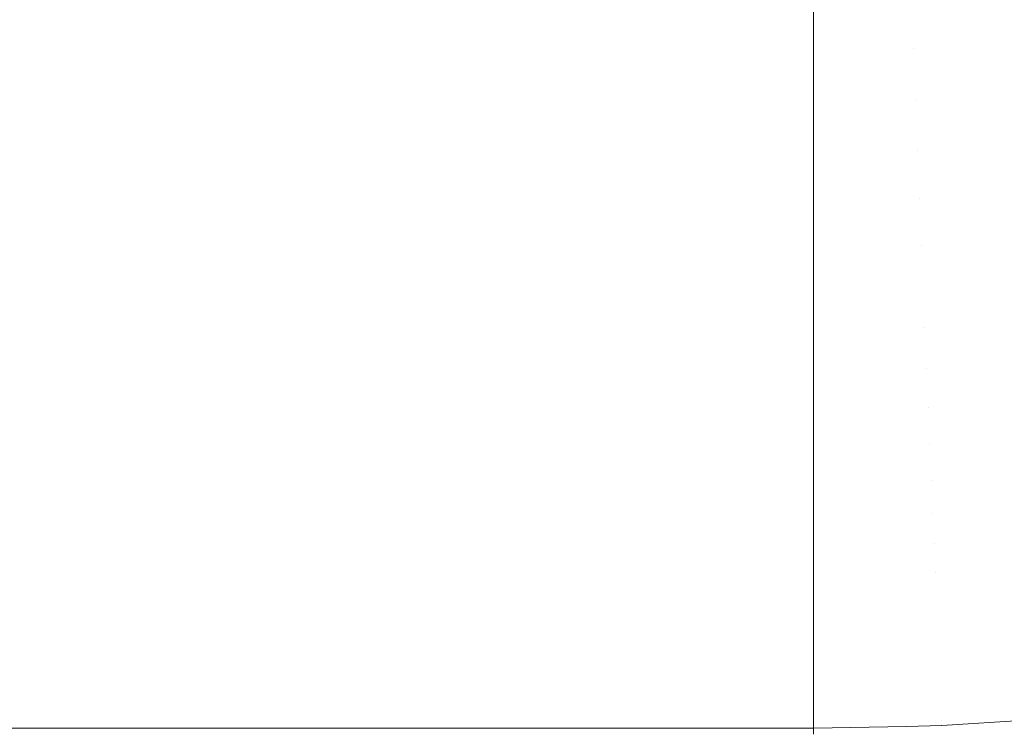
# Model space of a CAD drawing. Header units: centimetres. Extents: x -26 to 27.3, y 37.2 to 39.
# Tile 251 of 256: x 9.1877 to 9.2529, y 37.5001 to 37.547. Entities that reach past the tile are written whole.
import ezdxf

# ---------------------------------------------------------------- set-up
doc = ezdxf.new("R2010")
doc.units = ezdxf.units.CM
doc.header["$LTSCALE"] = 2.54
doc.layers.add('Lucido design-1', color=7, linetype='Continuous')

# ---------------------------------------------------------------- blocks, each defined once
blk = doc.blocks.new('Gruppo-6-1')
at = {"color": 7, "linetype": 'Continuous', "lineweight": 9}
for points in [[(-25.859734, 38.900112, -349.282667), (-25.859734, 37.300112, -349.282667), (27.240266, 37.300112, -349.282667), (27.240266, 38.900112, -349.282667)], [(-25.859734, 38.900112, -373.24943), (-25.859734, 37.300112, -373.24943), (27.240266, 37.300112, -373.24943), (27.240266, 38.900112, -373.24943)]]:
    blk.add_3dface(points, dxfattribs=at)
for points, invisible_edges in [([(9.240266, 37.546393, -349.698345), (9.240266, 37.548512, -349.697008), (9.2467, 37.548648, -349.697008), (9.24685, 37.545129, -349.699231)], 14), ([(9.2467, 37.548648, -373.663771), (9.24685, 37.545129, -373.665995), (9.240266, 37.544989, -373.665995), (9.240266, 37.54769, -373.66429)], 11), ([(9.253422, 37.545548, -349.699231), (9.24685, 37.545129, -349.699231), (9.2467, 37.548648, -349.697008), (9.253123, 37.549058, -349.697008)], 15), ([(9.253422, 37.545548, -373.665995), (9.24685, 37.545129, -373.665995), (9.2467, 37.548648, -373.663771), (9.253123, 37.549058, -373.663771)], 15), ([(9.240266, 37.548512, -349.697008), (9.240266, 37.546393, -349.698345), (-7.859734, 37.546393, -349.698345), (-7.859734, 37.548512, -349.697008)], 10), ([(-7.859734, 37.544989, -373.665995), (-7.859734, 37.54769, -373.66429), (9.240266, 37.54769, -373.66429), (9.240266, 37.544989, -373.665995)], 10), ([(-7.859734, 37.544989, -349.699231), (-7.859734, 37.546393, -349.698345), (9.240266, 37.546393, -349.698345), (9.240266, 37.544989, -349.699231)], 10), ([(9.24685, 37.545129, -349.699231), (9.240266, 37.544989, -349.699231), (9.240266, 37.546393, -349.698345)], 9), ([(9.253712, 37.542136, -349.701598), (9.246995, 37.541707, -349.701598), (9.24685, 37.545129, -349.699231), (9.253422, 37.545548, -349.699231)], 15), ([(9.253712, 37.542136, -373.668361), (9.246995, 37.541707, -373.668361), (9.24685, 37.545129, -373.665995), (9.253422, 37.545548, -373.665995)], 15), ([(9.240266, 37.544989, -349.699231), (9.240266, 37.542766, -349.700768), (-7.859734, 37.542766, -349.700768), (-7.859734, 37.544989, -349.699231)], 10), ([(9.240266, 37.544989, -373.665995), (9.240266, 37.544124, -373.666592), (-7.859734, 37.544124, -373.666592), (-7.859734, 37.544989, -373.665995)], 10), ([(9.240266, 37.542766, -349.700768), (9.240266, 37.544989, -349.699231), (9.24685, 37.545129, -349.699231), (9.246995, 37.541707, -349.701598)], 14), ([(9.24685, 37.545129, -373.665995), (9.246995, 37.541707, -373.668361), (9.240266, 37.541564, -373.668361), (9.240266, 37.544124, -373.666592)], 11), ([(9.240266, 37.544124, -373.666592), (9.240266, 37.544989, -373.665995), (9.24685, 37.545129, -373.665995)], 10), ([(-7.859734, 37.541564, -373.668361), (-7.859734, 37.544124, -373.666592), (9.240266, 37.544124, -373.666592), (9.240266, 37.541564, -373.668361)], 10), ([(-7.859734, 37.541564, -349.701598), (-7.859734, 37.542766, -349.700768), (9.240266, 37.542766, -349.700768), (9.240266, 37.541564, -349.701598)], 10), ([(9.246995, 37.541707, -349.701598), (9.240266, 37.541564, -349.701598), (9.240266, 37.542766, -349.700768)], 9), ([(9.253994, 37.538828, -349.704102), (9.247136, 37.53839, -349.704102), (9.246995, 37.541707, -349.701598), (9.253712, 37.542136, -349.701598)], 15), ([(9.253994, 37.538828, -373.670865), (9.247136, 37.53839, -373.670865), (9.246995, 37.541707, -373.668361), (9.253712, 37.542136, -373.668361)], 15), ([(9.240266, 37.541564, -349.701598), (9.240266, 37.539247, -349.703346), (-7.859734, 37.539247, -349.703346), (-7.859734, 37.541564, -349.701598)], 10), ([(9.240266, 37.541564, -373.668361), (9.240266, 37.540659, -373.669044), (-7.859734, 37.540659, -373.669044), (-7.859734, 37.541564, -373.668361)], 10), ([(9.240266, 37.539247, -349.703346), (9.240266, 37.541564, -349.701598), (9.246995, 37.541707, -349.701598), (9.247136, 37.53839, -349.704102)], 14), ([(9.246995, 37.541707, -373.668361), (9.247136, 37.53839, -373.670865), (9.240266, 37.538245, -373.670865), (9.240266, 37.540659, -373.669044)], 11), ([(9.240266, 37.540659, -373.669044), (9.240266, 37.541564, -373.668361), (9.246995, 37.541707, -373.668361)], 10), ([(-7.859734, 37.538245, -373.670865), (-7.859734, 37.540659, -373.669044), (9.240266, 37.540659, -373.669044), (9.240266, 37.538245, -373.670865)], 10), ([(-7.859734, 37.538245, -349.704102), (-7.859734, 37.539247, -349.703346), (9.240266, 37.539247, -349.703346), (9.240266, 37.538245, -349.704102)], 10), ([(9.247136, 37.53839, -349.704102), (9.240266, 37.538245, -349.704102), (9.240266, 37.539247, -349.703346)], 9), ([(9.254266, 37.535629, -349.70674), (9.247272, 37.535183, -349.70674), (9.247136, 37.53839, -349.704102), (9.253994, 37.538828, -349.704102)], 15), ([(9.254266, 37.535629, -373.673503), (9.247272, 37.535183, -373.673503), (9.247136, 37.53839, -373.670865), (9.253994, 37.538828, -373.670865)], 15), ([(9.240266, 37.538245, -349.704102), (9.240266, 37.535844, -349.706075), (-7.859734, 37.535844, -349.706075), (-7.859734, 37.538245, -349.704102)], 10), ([(9.240266, 37.538245, -373.670865), (9.240266, 37.537301, -373.67164), (-7.859734, 37.537301, -373.67164), (-7.859734, 37.538245, -373.670865)], 10), ([(9.240266, 37.535844, -349.706075), (9.240266, 37.538245, -349.704102), (9.247136, 37.53839, -349.704102), (9.247272, 37.535183, -349.70674)], 14), ([(9.247136, 37.53839, -373.670865), (9.247272, 37.535183, -373.673503), (9.240266, 37.535034, -373.673503), (9.240266, 37.537301, -373.67164)], 11), ([(9.240266, 37.537301, -373.67164), (9.240266, 37.538245, -373.670865), (9.247136, 37.53839, -373.670865)], 10), ([(-7.859734, 37.535034, -373.673503), (-7.859734, 37.537301, -373.67164), (9.240266, 37.537301, -373.67164), (9.240266, 37.535034, -373.673503)], 10), ([(-7.859734, 37.535034, -349.70674), (-7.859734, 37.535844, -349.706075), (9.240266, 37.535844, -349.706075), (9.240266, 37.535034, -349.70674)], 10), ([(9.247272, 37.535183, -349.70674), (9.240266, 37.535034, -349.70674), (9.240266, 37.535844, -349.706075)], 9), ([(9.254528, 37.532545, -349.709506), (9.247404, 37.532091, -349.709506), (9.247272, 37.535183, -349.70674), (9.254266, 37.535629, -349.70674)], 15), ([(9.254528, 37.532545, -373.676269), (9.247404, 37.532091, -373.676269), (9.247272, 37.535183, -373.673503), (9.254266, 37.535629, -373.673503)], 15), ([(9.240266, 37.535034, -349.70674), (9.240266, 37.532562, -349.708949), (-7.859734, 37.532562, -349.708949), (-7.859734, 37.535034, -349.70674)], 10), ([(9.240266, 37.535034, -373.673503), (9.240266, 37.534057, -373.674376), (-7.859734, 37.534057, -373.674376), (-7.859734, 37.535034, -373.673503)], 10), ([(9.240266, 37.532562, -349.708949), (9.240266, 37.535034, -349.70674), (9.247272, 37.535183, -349.70674), (9.247404, 37.532091, -349.709506)], 14), ([(9.247272, 37.535183, -373.673503), (9.247404, 37.532091, -373.676269), (9.240266, 37.531939, -373.676269), (9.240266, 37.534057, -373.674376)], 11), ([(9.240266, 37.534057, -373.674376), (9.240266, 37.535034, -373.673503), (9.247272, 37.535183, -373.673503)], 10), ([(-7.859734, 37.531939, -373.676269), (-7.859734, 37.534057, -373.674376), (9.240266, 37.534057, -373.674376), (9.240266, 37.531939, -373.676269)], 10), ([(-7.859734, 37.531939, -349.709506), (-7.859734, 37.532562, -349.708949), (9.240266, 37.532562, -349.708949), (9.240266, 37.531939, -349.709506)], 10), ([(9.247404, 37.532091, -349.709506), (9.240266, 37.531939, -349.709506), (9.240266, 37.532562, -349.708949)], 9), ([(9.254744, 37.530016, -349.711956), (9.247511, 37.529555, -349.711956), (9.247404, 37.532091, -349.709506), (9.254528, 37.532545, -349.709506)], 15), ([(9.254744, 37.530016, -373.678719), (9.247511, 37.529555, -373.678719), (9.247404, 37.532091, -373.676269), (9.254528, 37.532545, -373.676269)], 15), ([(9.240266, 37.531939, -349.709506), (9.240266, 37.529401, -349.711956), (-7.859734, 37.529401, -349.711956), (-7.859734, 37.531939, -349.709506)], 10), ([(9.240266, 37.531939, -373.676269), (9.240266, 37.530928, -373.677245), (-7.859734, 37.530928, -373.677245), (-7.859734, 37.531939, -373.676269)], 10), ([(9.247511, 37.529555, -349.711956), (9.240266, 37.529401, -349.711956), (9.240266, 37.531939, -349.709506), (9.247404, 37.532091, -349.709506)], 13), ([(9.247404, 37.532091, -373.676269), (9.247511, 37.529555, -373.678719), (9.240266, 37.529401, -373.678719), (9.240266, 37.530928, -373.677245)], 11), ([(9.240266, 37.530928, -373.677245), (9.240266, 37.531939, -373.676269), (9.247404, 37.532091, -373.676269)], 10), ([(-7.859734, 37.529401, -373.678719), (-7.859734, 37.530928, -373.677245), (9.240266, 37.530928, -373.677245), (9.240266, 37.529401, -373.678719)], 10), ([(9.254987, 37.527158, -349.714947), (9.247633, 37.526689, -349.714947), (9.247511, 37.529555, -349.711956), (9.254744, 37.530016, -349.711956)], 15), ([(9.254987, 37.527158, -373.68171), (9.247633, 37.526689, -373.68171), (9.247511, 37.529555, -373.678719), (9.254744, 37.530016, -373.678719)], 15), ([(-7.859734, 37.526532, -349.714947), (-7.859734, 37.529401, -349.711956), (9.240266, 37.529401, -349.711956), (9.240266, 37.526532, -349.714947)], 10), ([(9.240266, 37.529401, -373.678719), (9.240266, 37.527932, -373.680251), (-7.859734, 37.527932, -373.680251), (-7.859734, 37.529401, -373.678719)], 10), ([(9.247633, 37.526689, -349.714947), (9.240266, 37.526532, -349.714947), (9.240266, 37.529401, -349.711956), (9.247511, 37.529555, -349.711956)], 13), ([(9.240266, 37.527932, -373.680251), (9.240266, 37.529401, -373.678719), (9.247511, 37.529555, -373.678719), (9.247633, 37.526689, -373.68171)], 14), ([(-7.859734, 37.526532, -373.68171), (-7.859734, 37.527932, -373.680251), (9.240266, 37.527932, -373.680251), (9.240266, 37.526532, -373.68171)], 10), ([(9.247633, 37.526689, -373.68171), (9.240266, 37.526532, -373.68171), (9.240266, 37.527932, -373.680251)], 9), ([(9.255219, 37.524427, -349.718051), (9.24775, 37.52395, -349.718051), (9.247633, 37.526689, -349.714947), (9.254987, 37.527158, -349.714947)], 15), ([(9.255219, 37.524427, -373.684814), (9.24775, 37.52395, -373.684814), (9.247633, 37.526689, -373.68171), (9.254987, 37.527158, -373.68171)], 15), ([(9.240266, 37.526532, -349.714947), (9.240266, 37.526387, -349.71511), (-7.859734, 37.526387, -349.71511), (-7.859734, 37.526532, -349.714947)], 10), ([(9.240266, 37.526532, -373.68171), (9.240266, 37.525061, -373.683376), (-7.859734, 37.525061, -373.683376), (-7.859734, 37.526532, -373.68171)], 10), ([(-7.859734, 37.523792, -349.718051), (-7.859734, 37.526387, -349.71511), (9.240266, 37.526387, -349.71511), (9.240266, 37.523792, -349.718051)], 10), ([(9.247633, 37.526689, -349.714947), (9.24775, 37.52395, -349.718051), (9.240266, 37.523792, -349.718051), (9.240266, 37.526387, -349.71511)], 11), ([(9.240266, 37.526387, -349.71511), (9.240266, 37.526532, -349.714947), (9.247633, 37.526689, -349.714947)], 10), ([(9.240266, 37.525061, -373.683376), (9.240266, 37.526532, -373.68171), (9.247633, 37.526689, -373.68171), (9.24775, 37.52395, -373.684814)], 14), ([(-7.859734, 37.523792, -373.684814), (-7.859734, 37.525061, -373.683376), (9.240266, 37.525061, -373.683376), (9.240266, 37.523792, -373.684814)], 10), ([(9.24775, 37.52395, -373.684814), (9.240266, 37.523792, -373.684814), (9.240266, 37.525061, -373.683376)], 9), ([(9.240266, 37.523792, -349.718051), (9.240266, 37.523514, -349.718393), (-7.859734, 37.523514, -349.718393), (-7.859734, 37.523792, -349.718051)], 10), ([(9.240266, 37.523792, -373.684814), (9.240266, 37.522325, -373.686621), (-7.859734, 37.522325, -373.686621), (-7.859734, 37.523792, -373.684814)], 10), ([(9.24775, 37.52395, -349.718051), (9.24786, 37.521345, -349.721263), (9.240266, 37.521184, -349.721263), (9.240266, 37.523514, -349.718393)], 11), ([(9.240266, 37.523514, -349.718393), (9.240266, 37.523792, -349.718051), (9.24775, 37.52395, -349.718051)], 10), ([(9.240266, 37.522325, -373.686621), (9.240266, 37.523792, -373.684814), (9.24775, 37.52395, -373.684814), (9.24786, 37.521345, -373.688027)], 14), ([(9.25544, 37.521828, -349.721263), (9.24786, 37.521345, -349.721263), (9.24775, 37.52395, -349.718051), (9.255219, 37.524427, -349.718051)], 15), ([(9.25544, 37.521828, -373.688027), (9.24786, 37.521345, -373.688027), (9.24775, 37.52395, -373.684814), (9.255219, 37.524427, -373.684814)], 15), ([(-7.859734, 37.521184, -349.721263), (-7.859734, 37.523514, -349.718393), (9.240266, 37.523514, -349.718393), (9.240266, 37.521184, -349.721263)], 10), ([(-7.859734, 37.521184, -373.688027), (-7.859734, 37.522325, -373.686621), (9.240266, 37.522325, -373.686621), (9.240266, 37.521184, -373.688027)], 10), ([(9.24786, 37.521345, -373.688027), (9.240266, 37.521184, -373.688027), (9.240266, 37.522325, -373.686621)], 9), ([(9.25565, 37.519367, -349.724578), (9.247965, 37.518877, -349.724578), (9.24786, 37.521345, -349.721263), (9.25544, 37.521828, -349.721263)], 15), ([(9.25565, 37.519367, -373.691341), (9.247965, 37.518877, -373.691341), (9.24786, 37.521345, -373.688027), (9.25544, 37.521828, -373.688027)], 15), ([(9.240266, 37.521184, -349.721263), (9.240266, 37.520786, -349.721797), (-7.859734, 37.520786, -349.721797), (-7.859734, 37.521184, -349.721263)], 10), ([(9.240266, 37.521184, -373.688027), (9.240266, 37.519729, -373.689979), (-7.859734, 37.519729, -373.689979), (-7.859734, 37.521184, -373.688027)], 10), ([(9.24786, 37.521345, -349.721263), (9.247965, 37.518877, -349.724578), (9.240266, 37.518713, -349.724578), (9.240266, 37.520786, -349.721797)], 11), ([(9.240266, 37.520786, -349.721797), (9.240266, 37.521184, -349.721263), (9.24786, 37.521345, -349.721263)], 10), ([(9.240266, 37.519729, -373.689979), (9.240266, 37.521184, -373.688027), (9.24786, 37.521345, -373.688027), (9.247965, 37.518877, -373.691341)], 14), ([(-7.859734, 37.518713, -349.724578), (-7.859734, 37.520786, -349.721797), (9.240266, 37.520786, -349.721797), (9.240266, 37.518713, -349.724578)], 10), ([(-7.859734, 37.518713, -373.691341), (-7.859734, 37.519729, -373.689979), (9.240266, 37.519729, -373.689979), (9.240266, 37.518713, -373.691341)], 10), ([(9.247965, 37.518877, -373.691341), (9.240266, 37.518713, -373.691341), (9.240266, 37.519729, -373.689979)], 9), ([(9.255848, 37.517046, -349.727989), (9.248064, 37.51655, -349.727989), (9.247965, 37.518877, -349.724578), (9.25565, 37.519367, -349.724578)], 15), ([(9.255848, 37.517046, -373.694752), (9.248064, 37.51655, -373.694752), (9.247965, 37.518877, -373.691341), (9.25565, 37.519367, -373.691341)], 15), ([(9.240266, 37.518713, -349.724578), (9.240266, 37.518209, -349.725317), (-7.859734, 37.518209, -349.725317), (-7.859734, 37.518713, -349.724578)], 10), ([(9.240266, 37.518713, -373.691341), (9.240266, 37.517278, -373.693444), (-7.859734, 37.517278, -373.693444), (-7.859734, 37.518713, -373.691341)], 10), ([(9.247965, 37.518877, -349.724578), (9.248064, 37.51655, -349.727989), (9.240266, 37.516384, -349.727989), (9.240266, 37.518209, -349.725317)], 11), ([(9.240266, 37.518209, -349.725317), (9.240266, 37.518713, -349.724578), (9.247965, 37.518877, -349.724578)], 10), ([(9.240266, 37.517278, -373.693444), (9.240266, 37.518713, -373.691341), (9.247965, 37.518877, -373.691341), (9.248064, 37.51655, -373.694752)], 14), ([(-7.859734, 37.516384, -349.727989), (-7.859734, 37.518209, -349.725317), (9.240266, 37.518209, -349.725317), (9.240266, 37.516384, -349.727989)], 10), ([(-7.859734, 37.516384, -373.694752), (-7.859734, 37.517278, -373.693444), (9.240266, 37.517278, -373.693444), (9.240266, 37.516384, -373.694752)], 10), ([(9.248064, 37.51655, -373.694752), (9.240266, 37.516384, -373.694752), (9.240266, 37.517278, -373.693444)], 9), ([(9.256033, 37.514869, -349.731491), (9.248157, 37.514367, -349.731491), (9.248064, 37.51655, -349.727989), (9.255848, 37.517046, -349.727989)], 15), ([(9.256033, 37.514869, -373.698254), (9.248157, 37.514367, -373.698254), (9.248064, 37.51655, -373.694752), (9.255848, 37.517046, -373.694752)], 15), ([(9.240266, 37.516384, -349.727989), (9.240266, 37.515787, -349.728946), (-7.859734, 37.515787, -349.728946), (-7.859734, 37.516384, -349.727989)], 10), ([(9.240266, 37.516384, -373.694752), (9.240266, 37.514976, -373.697009), (-7.859734, 37.514976, -373.697009), (-7.859734, 37.516384, -373.694752)], 10), ([(9.248064, 37.51655, -349.727989), (9.248157, 37.514367, -349.731491), (9.240266, 37.514199, -349.731491), (9.240266, 37.515787, -349.728946)], 11), ([(9.240266, 37.515787, -349.728946), (9.240266, 37.516384, -349.727989), (9.248064, 37.51655, -349.727989)], 10), ([(9.240266, 37.514976, -373.697009), (9.240266, 37.516384, -373.694752), (9.248064, 37.51655, -373.694752), (9.248157, 37.514367, -373.698254)], 14), ([(-7.859734, 37.514199, -349.731491), (-7.859734, 37.515787, -349.728946), (9.240266, 37.515787, -349.728946), (9.240266, 37.514199, -349.731491)], 10), ([(-7.859734, 37.514199, -373.698254), (-7.859734, 37.514976, -373.697009), (9.240266, 37.514976, -373.697009), (9.240266, 37.514199, -373.698254)], 10), ([(9.248157, 37.514367, -373.698254), (9.240266, 37.514199, -373.698254), (9.240266, 37.514976, -373.697009)], 9), ([(9.256206, 37.51284, -349.735076), (9.248243, 37.512332, -349.735076), (9.248157, 37.514367, -349.731491), (9.256033, 37.514869, -349.731491)], 15), ([(9.256206, 37.51284, -373.701839), (9.248243, 37.512332, -373.701839), (9.248157, 37.514367, -373.698254), (9.256033, 37.514869, -373.698254)], 15), ([(9.240266, 37.514199, -349.731491), (9.240266, 37.513526, -349.732676), (-7.859734, 37.513526, -349.732676), (-7.859734, 37.514199, -349.731491)], 10), ([(9.240266, 37.514199, -373.698254), (9.240266, 37.512827, -373.700669), (-7.859734, 37.512827, -373.700669), (-7.859734, 37.514199, -373.698254)], 10), ([(9.248157, 37.514367, -349.731491), (9.248243, 37.512332, -349.735076), (9.240266, 37.512163, -349.735076), (9.240266, 37.513526, -349.732676)], 11), ([(9.240266, 37.513526, -349.732676), (9.240266, 37.514199, -349.731491), (9.248157, 37.514367, -349.731491)], 10), ([(9.240266, 37.512827, -373.700669), (9.240266, 37.514199, -373.698254), (9.248157, 37.514367, -373.698254), (9.248243, 37.512332, -373.701839)], 14), ([(-7.859734, 37.512163, -349.735076), (-7.859734, 37.513526, -349.732676), (9.240266, 37.513526, -349.732676), (9.240266, 37.512163, -349.735076)], 10), ([(-7.859734, 37.512163, -373.701839), (-7.859734, 37.512827, -373.700669), (9.240266, 37.512827, -373.700669), (9.240266, 37.512163, -373.701839)], 10), ([(9.248243, 37.512332, -373.701839), (9.240266, 37.512163, -373.701839), (9.240266, 37.512827, -373.700669)], 9), ([(9.256365, 37.510961, -349.738739), (9.248323, 37.510448, -349.738739), (9.248243, 37.512332, -349.735076), (9.256206, 37.51284, -349.735076)], 15), ([(9.256365, 37.510961, -373.705502), (9.248323, 37.510448, -373.705502), (9.248243, 37.512332, -373.701839), (9.256206, 37.51284, -373.701839)], 15), ([(9.240266, 37.512163, -349.735076), (9.240266, 37.511429, -349.736501), (-7.859734, 37.511429, -349.736501), (-7.859734, 37.512163, -349.735076)], 10), ([(9.240266, 37.512163, -373.701839), (9.240266, 37.510835, -373.704417), (-7.859734, 37.510835, -373.704417), (-7.859734, 37.512163, -373.701839)], 10), ([(9.248243, 37.512332, -349.735076), (9.248323, 37.510448, -349.738739), (9.240266, 37.510277, -349.738739), (9.240266, 37.511429, -349.736501)], 11), ([(9.240266, 37.511429, -349.736501), (9.240266, 37.512163, -349.735076), (9.248243, 37.512332, -349.735076)], 10), ([(9.240266, 37.510835, -373.704417), (9.240266, 37.512163, -373.701839), (9.248243, 37.512332, -373.701839), (9.248323, 37.510448, -373.705502)], 14), ([(-7.859734, 37.510277, -349.738739), (-7.859734, 37.511429, -349.736501), (9.240266, 37.511429, -349.736501), (9.240266, 37.510277, -349.738739)], 10), ([(-7.859734, 37.510277, -373.705502), (-7.859734, 37.510835, -373.704417), (9.240266, 37.510835, -373.704417), (9.240266, 37.510277, -373.705502)], 10), ([(9.248323, 37.510448, -373.705502), (9.240266, 37.510277, -373.705502), (9.240266, 37.510835, -373.704417)], 9), ([(9.256512, 37.509235, -349.742473), (9.248397, 37.508718, -349.742473), (9.248323, 37.510448, -349.738739), (9.256365, 37.510961, -349.738739)], 15), ([(9.256512, 37.509235, -373.709236), (9.248397, 37.508718, -373.709236), (9.248323, 37.510448, -373.705502), (9.256365, 37.510961, -373.705502)], 15), ([(9.240266, 37.510277, -349.738739), (9.240266, 37.5095, -349.740414), (-7.859734, 37.5095, -349.740414), (-7.859734, 37.510277, -349.738739)], 10), ([(9.240266, 37.510277, -373.705502), (9.240266, 37.509004, -373.708247), (-7.859734, 37.509004, -373.708247), (-7.859734, 37.510277, -373.705502)], 10), ([(9.248323, 37.510448, -349.738739), (9.248397, 37.508718, -349.742473), (9.240266, 37.508545, -349.742473), (9.240266, 37.5095, -349.740414)], 11), ([(9.240266, 37.5095, -349.740414), (9.240266, 37.510277, -349.738739), (9.248323, 37.510448, -349.738739)], 10), ([(9.240266, 37.509004, -373.708247), (9.240266, 37.510277, -373.705502), (9.248323, 37.510448, -373.705502), (9.248397, 37.508718, -373.709236)], 14), ([(-7.859734, 37.508545, -349.742473), (-7.859734, 37.5095, -349.740414), (9.240266, 37.5095, -349.740414), (9.240266, 37.508545, -349.742473)], 10), ([(-7.859734, 37.508545, -373.709236), (-7.859734, 37.509004, -373.708247), (9.240266, 37.509004, -373.708247), (9.240266, 37.508545, -373.709236)], 10), ([(9.248397, 37.508718, -373.709236), (9.240266, 37.508545, -373.709236), (9.240266, 37.509004, -373.708247)], 9), ([(9.256646, 37.507666, -349.746272), (9.248463, 37.507144, -349.746272), (9.248397, 37.508718, -349.742473), (9.256512, 37.509235, -349.742473)], 15), ([(9.256646, 37.507666, -373.713035), (9.248463, 37.507144, -373.713035), (9.248397, 37.508718, -373.709236), (9.256512, 37.509235, -373.709236)], 15), ([(9.240266, 37.508545, -349.742473), (9.240266, 37.507744, -349.744406), (-7.859734, 37.507744, -349.744406), (-7.859734, 37.508545, -349.742473)], 10), ([(9.240266, 37.508545, -373.709236), (9.240266, 37.507337, -373.71215), (-7.859734, 37.507337, -373.71215), (-7.859734, 37.508545, -373.709236)], 10), ([(9.240266, 37.507744, -349.744406), (9.240266, 37.508545, -349.742473), (9.248397, 37.508718, -349.742473), (9.248463, 37.507144, -349.746272)], 14), ([(9.240266, 37.507337, -373.71215), (9.240266, 37.508545, -373.709236), (9.248397, 37.508718, -373.709236), (9.248463, 37.507144, -373.713035)], 14), ([(-7.859734, 37.50697, -349.746272), (-7.859734, 37.507744, -349.744406), (9.240266, 37.507744, -349.744406), (9.240266, 37.50697, -349.746272)], 10), ([(9.248463, 37.507144, -349.746272), (9.240266, 37.50697, -349.746272), (9.240266, 37.507744, -349.744406)], 9), ([(9.256766, 37.506254, -349.75013), (9.248524, 37.505729, -349.75013), (9.248463, 37.507144, -349.746272), (9.256646, 37.507666, -349.746272)], 15), ([(9.256766, 37.506254, -373.716893), (9.248524, 37.505729, -373.716893), (9.248463, 37.507144, -373.713035), (9.256646, 37.507666, -373.713035)], 15), ([(-7.859734, 37.50697, -373.713035), (-7.859734, 37.507337, -373.71215), (9.240266, 37.507337, -373.71215), (9.240266, 37.50697, -373.713035)], 10), ([(9.240266, 37.50697, -349.746272), (9.240266, 37.506162, -349.748472), (-7.859734, 37.506162, -349.748472), (-7.859734, 37.50697, -349.746272)], 10), ([(9.240266, 37.50697, -373.713035), (9.240266, 37.505837, -373.71612), (-7.859734, 37.505837, -373.71612), (-7.859734, 37.50697, -373.713035)], 10), ([(9.248463, 37.507144, -373.713035), (9.240266, 37.50697, -373.713035), (9.240266, 37.507337, -373.71215)], 9), ([(9.240266, 37.506162, -349.748472), (9.240266, 37.50697, -349.746272), (9.248463, 37.507144, -349.746272), (9.248524, 37.505729, -349.75013)], 14), ([(9.240266, 37.505837, -373.71612), (9.240266, 37.50697, -373.713035), (9.248463, 37.507144, -373.713035), (9.248524, 37.505729, -373.716893)], 14), ([(9.256873, 37.505003, -349.754038), (9.248577, 37.504474, -349.754038), (9.248524, 37.505729, -349.75013), (9.256766, 37.506254, -349.75013)], 15), ([(9.256873, 37.505003, -373.720802), (9.248577, 37.504474, -373.720802), (9.248524, 37.505729, -373.716893), (9.256766, 37.506254, -373.716893)], 15), ([(-7.859734, 37.505553, -349.75013), (-7.859734, 37.506162, -349.748472), (9.240266, 37.506162, -349.748472), (9.240266, 37.505553, -349.75013)], 10), ([(-7.859734, 37.505553, -373.716893), (-7.859734, 37.505837, -373.71612), (9.240266, 37.505837, -373.71612), (9.240266, 37.505553, -373.716893)], 10), ([(9.240266, 37.505553, -349.75013), (9.240266, 37.504759, -349.752602), (-7.859734, 37.504759, -349.752602), (-7.859734, 37.505553, -349.75013)], 10), ([(9.240266, 37.505553, -373.716893), (9.240266, 37.504506, -373.720151), (-7.859734, 37.504506, -373.720151), (-7.859734, 37.505553, -373.716893)], 10), ([(9.248524, 37.505729, -349.75013), (9.240266, 37.505553, -349.75013), (9.240266, 37.506162, -349.748472)], 9), ([(9.248524, 37.505729, -373.716893), (9.240266, 37.505553, -373.716893), (9.240266, 37.505837, -373.71612)], 9), ([(9.240266, 37.504759, -349.752602), (9.240266, 37.505553, -349.75013), (9.248524, 37.505729, -349.75013), (9.248577, 37.504474, -349.754038)], 14), ([(9.240266, 37.504506, -373.720151), (9.240266, 37.505553, -373.716893), (9.248524, 37.505729, -373.716893), (9.248577, 37.504474, -373.720802)], 14), ([(9.256965, 37.503913, -349.757992), (9.248623, 37.503381, -349.757992), (9.248577, 37.504474, -349.754038), (9.256873, 37.505003, -349.754038)], 15), ([(9.256965, 37.503913, -373.724755), (9.248623, 37.503381, -373.724755), (9.248577, 37.504474, -373.720802), (9.256873, 37.505003, -373.720802)], 15), ([(-7.859734, 37.504297, -349.754038), (-7.859734, 37.504759, -349.752602), (9.240266, 37.504759, -349.752602), (9.240266, 37.504297, -349.754038)], 10), ([(-7.859734, 37.504297, -373.720802), (-7.859734, 37.504506, -373.720151), (9.240266, 37.504506, -373.720151), (9.240266, 37.504297, -373.720802)], 10), ([(9.240266, 37.504297, -349.754038), (9.240266, 37.503537, -349.75679), (-7.859734, 37.503537, -349.75679), (-7.859734, 37.504297, -349.754038)], 10), ([(9.240266, 37.504297, -373.720802), (9.240266, 37.503348, -373.724234), (-7.859734, 37.503348, -373.724234), (-7.859734, 37.504297, -373.720802)], 10), ([(9.248577, 37.504474, -349.754038), (9.240266, 37.504297, -349.754038), (9.240266, 37.504759, -349.752602)], 9), ([(9.248577, 37.504474, -373.720802), (9.240266, 37.504297, -373.720802), (9.240266, 37.504506, -373.720151)], 9), ([(9.240266, 37.503537, -349.75679), (9.240266, 37.504297, -349.754038), (9.248577, 37.504474, -349.754038), (9.248623, 37.503381, -349.757992)], 14), ([(9.240266, 37.503348, -373.724234), (9.240266, 37.504297, -373.720802), (9.248577, 37.504474, -373.720802), (9.248623, 37.503381, -373.724755)], 14), ([(9.257044, 37.502987, -349.761983), (9.248663, 37.502453, -349.761983), (9.248623, 37.503381, -349.757992), (9.256965, 37.503913, -349.757992)], 15), ([(9.257044, 37.502987, -373.728746), (9.248663, 37.502453, -373.728746), (9.248623, 37.503381, -373.724755), (9.256965, 37.503913, -373.724755)], 15), ([(-7.859734, 37.503204, -349.757992), (-7.859734, 37.503537, -349.75679), (9.240266, 37.503537, -349.75679), (9.240266, 37.503204, -349.757992)], 10), ([(-7.859734, 37.503204, -373.724755), (-7.859734, 37.503348, -373.724234), (9.240266, 37.503348, -373.724234), (9.240266, 37.503204, -373.724755)], 10), ([(9.240266, 37.503204, -349.757992), (9.240266, 37.502497, -349.761026), (-7.859734, 37.502497, -349.761026), (-7.859734, 37.503204, -349.757992)], 10), ([(9.240266, 37.503204, -373.724755), (9.240266, 37.502364, -373.728363), (-7.859734, 37.502364, -373.728363), (-7.859734, 37.503204, -373.724755)], 10), ([(9.248623, 37.503381, -349.757992), (9.240266, 37.503204, -349.757992), (9.240266, 37.503537, -349.75679)], 9), ([(9.240266, 37.502497, -349.761026), (9.240266, 37.503204, -349.757992), (9.248623, 37.503381, -349.757992), (9.248663, 37.502453, -349.761983)], 14), ([(9.248623, 37.503381, -373.724755), (9.240266, 37.503204, -373.724755), (9.240266, 37.503348, -373.724234)], 9), ([(9.240266, 37.502364, -373.728363), (9.240266, 37.503204, -373.724755), (9.248623, 37.503381, -373.724755), (9.248663, 37.502453, -373.728746)], 14), ([(9.257109, 37.502225, -349.766006), (9.248695, 37.501689, -349.766006), (9.248663, 37.502453, -349.761983), (9.257044, 37.502987, -349.761983)], 15), ([(9.257109, 37.502225, -373.732769), (9.248695, 37.501689, -373.732769), (9.248663, 37.502453, -373.728746), (9.257044, 37.502987, -373.728746)], 15), ([(-7.859734, 37.502274, -349.761983), (-7.859734, 37.502497, -349.761026), (9.240266, 37.502497, -349.761026), (9.240266, 37.502274, -349.761983)], 10), ([(-7.859734, 37.502274, -373.728746), (-7.859734, 37.502364, -373.728363), (9.240266, 37.502364, -373.728363), (9.240266, 37.502274, -373.728746)], 10), ([(9.240266, 37.502274, -349.761983), (9.240266, 37.501643, -349.765304), (-7.859734, 37.501643, -349.765304), (-7.859734, 37.502274, -349.761983)], 10), ([(9.240266, 37.502274, -373.728746), (9.240266, 37.501555, -373.732531), (-7.859734, 37.501555, -373.732531), (-7.859734, 37.502274, -373.728746)], 10), ([(9.248663, 37.502453, -349.761983), (9.240266, 37.502274, -349.761983), (9.240266, 37.502497, -349.761026)], 9), ([(9.240266, 37.501643, -349.765304), (9.240266, 37.502274, -349.761983), (9.248663, 37.502453, -349.761983), (9.248695, 37.501689, -349.766006)], 14), ([(9.248663, 37.502453, -373.728746), (9.240266, 37.502274, -373.728746), (9.240266, 37.502364, -373.728363)], 9), ([(9.240266, 37.501555, -373.732531), (9.240266, 37.502274, -373.728746), (9.248663, 37.502453, -373.728746), (9.248695, 37.501689, -373.732769)], 14), ([(-7.859734, 37.50151, -349.766006), (-7.859734, 37.501643, -349.765304), (9.240266, 37.501643, -349.765304), (9.240266, 37.50151, -349.766006)], 10), ([(9.248695, 37.501689, -349.766006), (9.240266, 37.50151, -349.766006), (9.240266, 37.501643, -349.765304)], 9), ([(9.240266, 37.500976, -349.769615), (9.240266, 37.50151, -349.766006), (9.248695, 37.501689, -349.766006), (9.248721, 37.50109, -349.770053)], 14), ([(9.248695, 37.501689, -373.732769), (9.240266, 37.50151, -373.732769), (9.240266, 37.501555, -373.732531)], 9), ([(9.240266, 37.500924, -373.736728), (9.240266, 37.50151, -373.732769), (9.248695, 37.501689, -373.732769), (9.248721, 37.50109, -373.736816)], 14), ([(9.25716, 37.501628, -349.770053), (9.248721, 37.50109, -349.770053), (9.248695, 37.501689, -349.766006), (9.257109, 37.502225, -349.766006)], 15), ([(9.25716, 37.501628, -373.736816), (9.248721, 37.50109, -373.736816), (9.248695, 37.501689, -373.732769), (9.257109, 37.502225, -373.732769)], 15), ([(9.257196, 37.501197, -349.774117), (9.248739, 37.500658, -349.774117), (9.248721, 37.50109, -349.770053), (9.25716, 37.501628, -349.770053)], 15), ([(9.257196, 37.501197, -373.74088), (9.248739, 37.500658, -373.74088), (9.248721, 37.50109, -373.736816), (9.25716, 37.501628, -373.736816)], 15), ([(-7.859734, 37.50151, -373.732769), (-7.859734, 37.501555, -373.732531), (9.240266, 37.501555, -373.732531), (9.240266, 37.50151, -373.732769)], 10), ([(9.240266, 37.50151, -349.766006), (9.240266, 37.500976, -349.769615), (-7.859734, 37.500976, -349.769615), (-7.859734, 37.50151, -349.766006)], 10), ([(9.240266, 37.50151, -373.732769), (9.240266, 37.500924, -373.736728), (-7.859734, 37.500924, -373.736728), (-7.859734, 37.50151, -373.732769)], 10), ([(-7.859734, 37.500911, -349.770053), (-7.859734, 37.500976, -349.769615), (9.240266, 37.500976, -349.769615), (9.240266, 37.500911, -349.770053)], 10), ([(9.248721, 37.50109, -349.770053), (9.240266, 37.500911, -349.770053), (9.240266, 37.500976, -349.769615)], 9), ([(9.240266, 37.500496, -349.773951), (9.240266, 37.500911, -349.770053), (9.248721, 37.50109, -349.770053), (9.248739, 37.500658, -349.774117)], 14), ([(9.248721, 37.50109, -373.736816), (9.240266, 37.500911, -373.736816), (9.240266, 37.500924, -373.736728)], 9), ([(9.248739, 37.500658, -373.74088), (9.240266, 37.500478, -373.74088), (9.240266, 37.500911, -373.736816), (9.248721, 37.50109, -373.736816)], 13), ([(9.257219, 37.500932, -349.778192), (9.24875, 37.500392, -349.778192), (9.248739, 37.500658, -349.774117), (9.257196, 37.501197, -349.774117)], 15), ([(9.257219, 37.500932, -373.744955), (9.24875, 37.500392, -373.744955), (9.248739, 37.500658, -373.74088), (9.257196, 37.501197, -373.74088)], 15), ([(-7.859734, 37.500911, -373.736816), (-7.859734, 37.500924, -373.736728), (9.240266, 37.500924, -373.736728), (9.240266, 37.500911, -373.736816)], 10), ([(9.240266, 37.500911, -349.770053), (9.240266, 37.500496, -349.773951), (-7.859734, 37.500496, -349.773951), (-7.859734, 37.500911, -349.770053)], 10), ([(-7.859734, 37.500478, -373.74088), (-7.859734, 37.500911, -373.736816), (9.240266, 37.500911, -373.736816), (9.240266, 37.500478, -373.74088)], 10), ([(-7.859734, 37.500478, -349.774117), (-7.859734, 37.500496, -349.773951), (9.240266, 37.500496, -349.773951), (9.240266, 37.500478, -349.774117)], 10), ([(-7.859734, 37.500212, -349.778192), (-7.859734, 37.500478, -349.774117), (9.240266, 37.500478, -349.774117), (9.240266, 37.500212, -349.778192)], 10), ([(-7.859734, 37.500212, -373.744955), (-7.859734, 37.500474, -373.740949), (9.240266, 37.500474, -373.740949), (9.240266, 37.500212, -373.744955)], 10), ([(9.248739, 37.500658, -349.774117), (9.240266, 37.500478, -349.774117), (9.240266, 37.500496, -349.773951)], 9), ([(9.24875, 37.500392, -349.778192), (9.240266, 37.500212, -349.778192), (9.240266, 37.500478, -349.774117), (9.248739, 37.500658, -349.774117)], 13), ([(9.248739, 37.500658, -373.74088), (9.24875, 37.500392, -373.744955), (9.240266, 37.500212, -373.744955), (9.240266, 37.500474, -373.740949)], 11), ([(9.240266, 37.500474, -373.740949), (9.240266, 37.500478, -373.74088), (9.248739, 37.500658, -373.74088)], 10), ([(9.24875, 37.500392, -349.778192), (9.248754, 37.500294, -349.782122), (9.240266, 37.500113, -349.782122), (9.240266, 37.500209, -349.778305)], 11), ([(9.240266, 37.500209, -349.778305), (9.240266, 37.500212, -349.778192), (9.24875, 37.500392, -349.778192)], 10), ([(9.24875, 37.500392, -373.744955), (9.248754, 37.500294, -373.748885), (9.240266, 37.500113, -373.748885), (9.240266, 37.500206, -373.745186)], 11), ([(9.240266, 37.500206, -373.745186), (9.240266, 37.500212, -373.744955), (9.24875, 37.500392, -373.744955)], 10), ([(9.257227, 37.500834, -349.782122), (9.248754, 37.500294, -349.782122), (9.24875, 37.500392, -349.778192), (9.257219, 37.500932, -349.778192)], 15), ([(9.257227, 37.500834, -373.748885), (9.248754, 37.500294, -373.748885), (9.24875, 37.500392, -373.744955), (9.257219, 37.500932, -373.744955)], 15), ([(9.254705, 37.500672, -349.782667), (9.248755, 37.500292, -349.782667), (9.248754, 37.500294, -349.782122), (9.257227, 37.500834, -349.782122)], 14), ([(9.254705, 37.500672, -373.74943), (9.248755, 37.500292, -373.74943), (9.248754, 37.500294, -373.748885), (9.257227, 37.500834, -373.748885)], 14), ([(9.257229, 37.500813, -349.984639), (9.248755, 37.500273, -349.984639), (9.248755, 37.500292, -349.982667), (9.254705, 37.500672, -349.982667)], 11), ([(9.257243, 37.500655, -349.988627), (9.248762, 37.500115, -349.988627), (9.248755, 37.500273, -349.984639), (9.257229, 37.500813, -349.984639)], 15), ([(9.257229, 37.500813, -373.951402), (9.248755, 37.500273, -373.951402), (9.248755, 37.500292, -373.94943), (9.254705, 37.500672, -373.94943)], 11), ([(9.257243, 37.500655, -373.95539), (9.248762, 37.500115, -373.95539), (9.248755, 37.500273, -373.951402), (9.257229, 37.500813, -373.951402)], 15), ([(9.248755, 37.500292, -349.782667), (9.254705, 37.500672, -349.782667), (9.254705, 37.500672, -349.982667), (9.248755, 37.500292, -349.982667)], 10), ([(9.248755, 37.500292, -373.74943), (9.254705, 37.500672, -373.74943), (9.254705, 37.500672, -373.94943), (9.248755, 37.500292, -373.94943)], 10), ([(9.25727, 37.500339, -349.992612), (9.248776, 37.499797, -349.992612), (9.248762, 37.500115, -349.988627), (9.257243, 37.500655, -349.988627)], 15), ([(9.25727, 37.500339, -373.959375), (9.248776, 37.499797, -373.959375), (9.248762, 37.500115, -373.95539), (9.257243, 37.500655, -373.95539)], 15), ([(9.25731, 37.499863, -349.996586), (9.248796, 37.49932, -349.996586), (9.248776, 37.499797, -349.992612), (9.25727, 37.500339, -349.992612)], 15), ([(9.25731, 37.499863, -373.963349), (9.248796, 37.49932, -373.963349), (9.248776, 37.499797, -373.959375), (9.25727, 37.500339, -373.959375)], 15), ([(9.240266, 37.500212, -349.778192), (9.240266, 37.500209, -349.778305), (-7.859734, 37.500209, -349.778305), (-7.859734, 37.500212, -349.778192)], 10), ([(9.240266, 37.500212, -373.744955), (9.240266, 37.500206, -373.745186), (-7.859734, 37.500206, -373.745186), (-7.859734, 37.500212, -373.744955)], 10), ([(-7.859734, 37.500113, -349.782122), (-7.859734, 37.500209, -349.778305), (9.240266, 37.500209, -349.778305), (9.240266, 37.500113, -349.782122)], 10), ([(-7.859734, 37.500113, -373.748885), (-7.859734, 37.500206, -373.745186), (9.240266, 37.500206, -373.745186), (9.240266, 37.500113, -373.748885)], 10), ([(9.240266, 37.500113, -349.782122), (9.240266, 37.500112, -349.782667), (-7.859734, 37.500112, -349.782667), (-7.859734, 37.500113, -349.782122)], 8), ([(9.240266, 37.500113, -373.748885), (9.240266, 37.500112, -373.74943), (-7.859734, 37.500112, -373.74943), (-7.859734, 37.500113, -373.748885)], 8), ([(9.246415, 37.500243, -349.782667), (9.240266, 37.500112, -349.782667), (9.240266, 37.500113, -349.782122), (9.248754, 37.500294, -349.782122)], 12), ([(9.246415, 37.500243, -373.74943), (9.240266, 37.500112, -373.74943), (9.240266, 37.500113, -373.748885), (9.248754, 37.500294, -373.748885)], 12), ([(9.248755, 37.500273, -349.984639), (9.240266, 37.500093, -349.984639), (9.240266, 37.500112, -349.982667), (9.246415, 37.500243, -349.982667)], 9), ([(9.240266, 37.499998, -349.987028), (9.240266, 37.500093, -349.984639), (9.248755, 37.500273, -349.984639), (9.248762, 37.500115, -349.988627)], 14), ([(9.248755, 37.500273, -373.951402), (9.240266, 37.500093, -373.951402), (9.240266, 37.500112, -373.94943), (9.246415, 37.500243, -373.94943)], 9), ([(9.240266, 37.499998, -373.953791), (9.240266, 37.500093, -373.951402), (9.248755, 37.500273, -373.951402), (9.248762, 37.500115, -373.95539)], 14), ([(9.240266, 37.500112, -349.982667), (9.240266, 37.500112, -349.782667), (9.246415, 37.500243, -349.782667), (9.246415, 37.500243, -349.982667)], 4), ([(9.240266, 37.500112, -373.94943), (9.240266, 37.500112, -373.74943), (9.246415, 37.500243, -373.74943), (9.246415, 37.500243, -373.94943)], 4), ([(9.248762, 37.500115, -349.988627), (9.240266, 37.499934, -349.988627), (9.240266, 37.499998, -349.987028)], 9), ([(9.240266, 37.499714, -349.991381), (9.240266, 37.499934, -349.988627), (9.248762, 37.500115, -349.988627), (9.248776, 37.499797, -349.992612)], 14), ([(9.248762, 37.500115, -373.95539), (9.240266, 37.499934, -373.95539), (9.240266, 37.499998, -373.953791)], 9), ([(9.240266, 37.499714, -373.958144), (9.240266, 37.499934, -373.95539), (9.248762, 37.500115, -373.95539), (9.248776, 37.499797, -373.959375)], 14), ([(9.248754, 37.500294, -349.782122), (9.248755, 37.500292, -349.782667), (9.246415, 37.500243, -349.782667)], 9), ([(9.248754, 37.500294, -373.748885), (9.248755, 37.500292, -373.74943), (9.246415, 37.500243, -373.74943)], 9), ([(9.246415, 37.500243, -349.982667), (9.248755, 37.500292, -349.982667), (9.248755, 37.500273, -349.984639)], 10), ([(9.248755, 37.500292, -349.982667), (9.246415, 37.500243, -349.982667), (9.246415, 37.500243, -349.782667), (9.248755, 37.500292, -349.782667)], 10), ([(9.246415, 37.500243, -373.94943), (9.248755, 37.500292, -373.94943), (9.248755, 37.500273, -373.951402)], 10), ([(9.248755, 37.500292, -373.94943), (9.246415, 37.500243, -373.94943), (9.246415, 37.500243, -373.74943), (9.248755, 37.500292, -373.74943)], 10)]:
    blk.add_3dface(points, dxfattribs=dict(at, invisible_edges=invisible_edges))

msp = doc.modelspace()

# ---------------------------------------------------------------- block references
at = {"layer": 'Lucido design-1', "color": 7}
msp.add_blockref('Gruppo-6-1', (0, 0), dxfattribs=at)

doc.saveas('drawing.dxf')
